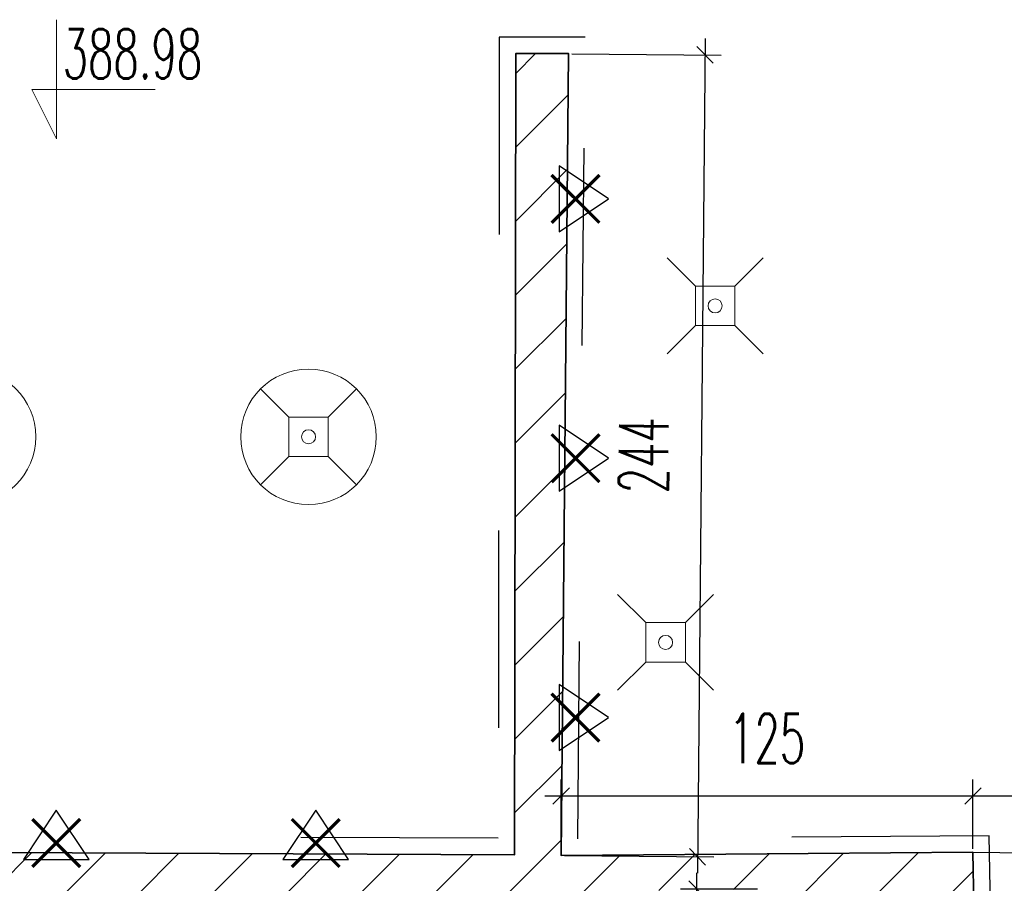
# Model space of a CAD drawing. Header units: millimetres. Extents: x 19887 to 192597, y -14203 to 39042.
# Tile 54 of 256: x 26147 to 26446, y -8943 to -8681. Entities that reach past the tile are written whole.
import ezdxf

# ---------------------------------------------------------------- set-up
doc = ezdxf.new("R2010")
doc.units = ezdxf.units.MM
doc.linetypes.add('ACAD_ISO03W100', pattern=[30, 12, -18])
doc.linetypes.add('CONTINOUS', pattern=[0])
doc.layers.get('Defpoints').update_dxf_attribs({"color": 4})
for name, color, linetype, lineweight in [('A_DBA_URZADZENIA SANITARNE', 5, 'Continuous', 25), ('Basen_rzut_poziom_1_obrys', 252, 'Continuous', 35), ('koty wysokościowe', 252, 'Continuous', 0), ('USUNIĘCIA', 10, 'Continuous', 0)]:
    doc.layers.add(name, color=color, linetype=linetype, lineweight=lineweight)
for name, color, linetype in [('A_DBA_WPUSTY SAN', 150, 'Continuous'), ('Basen_rzut_poziom_1_widok', 252, 'Continuous'), ('Sufit podwieszany', 252, 'Continuous'), ('Wymiarowanie', 3, 'Continuous'), ('Wypełnienie', 252, 'Continuous')]:
    doc.layers.add(name, color=color, linetype=linetype)
doc.styles.add('ROMANS', font='romans.shx', dxfattribs={"width": 0.6})
doc.styles.get("Standard").update_dxf_attribs({"font": 'arial.ttf'})
doc.dimstyles.new('000001FB70622F18', dxfattribs={"dimtxt": 20, "dimasz": 5, "dimexe": 5, "dimexo": 1, "dimgap": 20, "dimtad": 1, "dimtoh": 1, "dimdec": 0, "dimtxsty": 'Standard', "dimblk": 'OBLIQUE', "dimcen": 0, "dimdle": 5, "dimclrd": 252, "dimclre": 252, "dimclrt": 252, "dimadec": 0, "dimazin": 0, "dimtfac": 1, "dimtdec": 0, "dimtmove": 0, "dimatfit": 3, "dimldrblk": 'OBLIQUE', "dimfxl": 150, "dimfxlon": 1, "dimlwd": 25, "dimlwe": 25, "dimarcsym": 1})

# ---------------------------------------------------------------- blocks, each defined once
blk = doc.blocks.new('_Oblique')
at = {"color": 0, "linetype": 'ByBlock', "lineweight": -2}
blk.add_line((-0.5, -0.5), (0.5, 0.5), dxfattribs=at)
blk = doc.blocks.new('*D593')
at = {"layer": 'Defpoints', "color": 0}
for p in [(3529.84, -3043.96), (3529.84, -3061.07), (3404.67, -3062.06)]:
    blk.add_point(p, dxfattribs=at)
at = {"layer": 'Wymiarowanie', "color": 252, "linetype": 'Continuous', "lineweight": 25}
for p, q in [((3404.67, -3061.06), (3404.67, -3038.96)), ((3529.84, -3060.07), (3529.84, -3038.96)), ((3399.67, -3043.96), (3534.84, -3043.96))]:
    blk.add_line(p, q, dxfattribs=at)
at = {"layer": 'Wymiarowanie', "color": 252, "linetype": 'ByBlock', "lineweight": 25, "xscale": 5, "yscale": 5, "zscale": 5, "rotation": 180}
blk.add_blockref('_Oblique', (3404.67, -3043.96), dxfattribs=at)
at = {"layer": 'Wymiarowanie', "color": 252, "linetype": 'ByBlock', "lineweight": 25, "xscale": 5, "yscale": 5, "zscale": 5}
blk.add_blockref('_Oblique', (3529.84, -3043.96), dxfattribs=at)
at = {"layer": 'Wymiarowanie', "color": 252, "insert": (3467.26, -3026.46), "char_height": 15, "attachment_point": 5, "style": 'ROMANS'}
blk.add_mtext('125', dxfattribs=at)
blk = doc.blocks.new('*D793')
at = {"layer": 'Defpoints', "color": 0}
for p in [(3613.33, -3043.96), (3529.84, -3061.07), (3613.33, -3061.79)]:
    blk.add_point(p, dxfattribs=at)
at = {"layer": 'Wymiarowanie', "color": 252, "linetype": 'Continuous', "lineweight": 25}
for p, q in [((3529.84, -3060.07), (3529.84, -3038.96)), ((3613.33, -3060.79), (3613.33, -3038.96)), ((3524.84, -3043.96), (3618.33, -3043.96))]:
    blk.add_line(p, q, dxfattribs=at)
at = {"layer": 'Wymiarowanie', "color": 252, "linetype": 'ByBlock', "lineweight": 25, "xscale": 5, "yscale": 5, "zscale": 5, "rotation": 180}
blk.add_blockref('_Oblique', (3529.84, -3043.96), dxfattribs=at)
at = {"layer": 'Wymiarowanie', "color": 252, "linetype": 'ByBlock', "lineweight": 25, "xscale": 5, "yscale": 5, "zscale": 5}
blk.add_blockref('_Oblique', (3613.33, -3043.96), dxfattribs=at)
at = {"layer": 'Wymiarowanie', "color": 252, "insert": (3571.59, -3026.46), "char_height": 15, "attachment_point": 5, "style": 'ROMANS'}
blk.add_mtext('83', dxfattribs=at)
blk = doc.blocks.new('*D647')
at = {"layer": 'Defpoints', "color": 0}
for p in [(3445.95, -3072.29), (3465.37, -3072.29), (3470.12, -3478.5)]:
    blk.add_point(p, dxfattribs=at)
at = {"layer": 'Wymiarowanie', "color": 252, "linetype": 'Continuous', "lineweight": 25}
for p, q in [((3445.95, -3483.5), (3445.95, -3067.29)), ((3464.37, -3072.29), (3440.95, -3072.29)), ((3469.12, -3478.5), (3440.95, -3478.5))]:
    blk.add_line(p, q, dxfattribs=at)
at = {"layer": 'Wymiarowanie', "color": 252, "linetype": 'ByBlock', "lineweight": 25, "xscale": 5, "yscale": 5, "zscale": 5}
for p, rotation in [((3445.95, -3072.29), 90), ((3445.95, -3478.5), 270)]:
    blk.add_blockref('_Oblique', p, dxfattribs=dict(at, rotation=rotation))
at = {"layer": 'Wymiarowanie', "color": 252, "insert": (3428.45, -3275.39), "char_height": 15, "attachment_point": 5, "rotation": 90, "style": 'ROMANS'}
blk.add_mtext('406', dxfattribs=at)
blk = doc.blocks.new('*D666')
at = {"layer": 'Defpoints', "color": 0}
for p in [(3406.92, -2818.27), (3404.67, -3062.06), (3446.11, -3062.44)]:
    blk.add_point(p, dxfattribs=at)
at = {"layer": 'Wymiarowanie', "color": 252, "linetype": 'Continuous', "lineweight": 25}
for p, q in [((3448.4, -2813.66), (3446.06, -3067.44)), ((3407.92, -2818.28), (3453.35, -2818.7)), ((3405.67, -3062.07), (3451.11, -3062.48))]:
    blk.add_line(p, q, dxfattribs=at)
at = {"layer": 'Wymiarowanie', "color": 252, "linetype": 'ByBlock', "lineweight": 25, "xscale": 5, "yscale": 5, "zscale": 5}
for p, rotation in [((3448.35, -2818.66), 89.47183564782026), ((3446.11, -3062.44), 269.4718356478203)]:
    blk.add_blockref('_Oblique', p, dxfattribs=dict(at, rotation=rotation))
at = {"layer": 'Wymiarowanie', "color": 252, "insert": (3429.73, -2940.39), "char_height": 15, "attachment_point": 5, "rotation": 89.4718, "style": 'ROMANS'}
blk.add_mtext('244', dxfattribs=at)
blk = doc.blocks.new('wpust_podl')
at = {"layer": 'A_DBA_WPUSTY SAN', "lineweight": 9}
for p, q in [((-17, 17), (-7, 7)), ((7, 7), (17, 17)), ((-7, -7), (-7, 7)), ((-7, 7), (7, 7)), ((7, 7), (7, -7)), ((-17, -17), (-7, -7)), ((7, -7), (-7, -7)), ((7, -7), (17, -17))]:
    blk.add_line(p, q, dxfattribs=at)
at = {"layer": 'A_DBA_WPUSTY SAN', "linetype": 'CONTINOUS', "lineweight": 9}
blk.add_circle((0, 0), 2.5, dxfattribs=at)
blk = doc.blocks.new('G$CF5E15B28')
at = {"layer": 'Wypełnienie'}
h = blk.add_hatch(dxfattribs=at)
h.set_pattern_fill('ANSI31', color=253, scale=5, angle=90)
h.set_pattern_definition([(45, (3252.028, -2175.285), (-11.22532, 11.22532), [])])
h.paths.add_polyline_path([(3578.23, -4396.67), (3543.23, -4397.09), (3539.56, -4291.27), (3541.88, -4206.88), (3527.42, -4206.75), (3528.25, -4396.96), (3232.09, -4395.8), (3232.32, -4313.58), (3217.85, -4313.55), (3217.52, -4395.93), (3211.15, -4395.93), (3211.15, -4415.44), (3207.56, -4415.44), (3207.56, -4424.63), (3581.09, -4425.12), (3581.09, -4415.71), (3578.23, -4415.71)])
h.paths.add_polyline_path([(3755.74, -3308.78), (3486.81, -3309.09), (3488.31, -3076.48), (3530.12, -3077.03), (3529.84, -3061.07), (3404.67, -3062.06), (3406.92, -2818.27), (3390.85, -2818.27), (3390.51, -3061.83), (3098.96, -3060.48), (3100.57, -2981.54), (3087.74, -2981.54), (3087.74, -2976.28), (3080.96, -2976.28), (3082.84, -3546.23), (3092.74, -3546.23), (3092.73, -3546.27), (3099.02, -3546.27), (3099.03, -3494.67), (3138.22, -3494.67), (3138.22, -3483.22), (3134.86, -3483.22), (3134.86, -3480.28), (3095.73, -3481.41), (3099.77, -3076.57), (3465.46, -3072.29), (3470.12, -3478.5), (3234.09, -3479.83), (3234.09, -3492.44), (3512.85, -3494.02), (3512.85, -3484.53), (3509.73, -3484.53), (3509.73, -3479.01), (3487.47, -3479.08), (3486.81, -3320.9), (3728.23, -3320.9), (3728.23, -3480.27), (3598.83, -3479.64), (3598.83, -3484.04), (3595.43, -3484.04), (3595.43, -3494.33), (3728.23, -3494.33), (3726.05, -3795.82), (3195.5, -3795.34), (3195.94, -3813.22), (3192.81, -3813.07), (3192.81, -3822.54), (3219.72, -3822.54), (3218.25, -4206.75), (3527.42, -4206.75), (3541.88, -4206.88), (3752.62, -4206.88), (3752.62, -4067.55), (3724.23, -4067.55), (3724.23, -4192.53), (3232.83, -4191.41), (3234.22, -3808.84), (3686.94, -3809.36), (3686.94, -3833.52), (3726.31, -3832.15), (3726.31, -3936.3), (3696.68, -3936.3), (3696.68, -3960.88), (3724.51, -3960.88), (3724.51, -3966.93), (3753.7, -3966.93), (3755.09, -3709.46)])
at = {"layer": 'Basen_rzut_poziom_1_obrys', "color": 253, "elevation": 0}
blk.add_lwpolyline([(3488.31, -3076.48), (3530.12, -3077.03), (3529.84, -3061.07), (3404.67, -3062.06), (3406.92, -2818.27), (3390.85, -2818.27), (3390.51, -3061.83), (3098.96, -3060.48), (3100.57, -2981.54), (3087.74, -2981.54), (3087.74, -2976.28)], dxfattribs=at)
at = {"layer": 'Basen_rzut_poziom_1_widok', "color": 253, "linetype": 'ACAD_ISO03W100', "ltscale": 5, "elevation": 0}
blk.add_lwpolyline([(3529.84, -3061.07), (3613.33, -3061.79)], dxfattribs=at)
at = {"layer": 'koty wysokościowe', "color": 253, "elevation": 0}
for points in [[(3251.24, -2807.95), (3251.24, -2844.18)], [(3243.74, -2829.18), (3251.24, -2829.18)], [(3251.24, -2844.18), (3243.74, -2829.18)], [(3251.24, -2829.18), (3281.24, -2829.18)]]:
    blk.add_lwpolyline(points, dxfattribs=at)
at = {"layer": 'Sufit podwieszany', "color": 253, "linetype": 'ACAD_ISO03W100', "ltscale": 5, "elevation": 0}
blk.add_lwpolyline([(3493.28, -3081.48), (3535.21, -3082.1), (3534.75, -3056.03), (3409.72, -3057.02), (3411.96, -2813.27), (3385.86, -2813.27), (3385.52, -3056.81), (3104.95, -3055.51), (3105.61, -2976.54), (3092.74, -2976.54), (3092.74, -2976.28)], dxfattribs=at)
at = {"layer": 'koty wysokościowe', "color": 253, "insert": (3253.13, -2810.86, 0), "char_height": 15, "width": 21553.2844, "attachment_point": 1, "style": 'ROMANS'}
blk.add_mtext('388.98', dxfattribs=at)
at = {"layer": 'Wymiarowanie', "color": 253}
dim = blk.add_aligned_dim(p1=(3406.92, -2818.27, 0), p2=(3404.67, -3062.06, 0), distance=41.44, dimstyle='000001FB70622F18', override={"dimtxt": 15, "dimgap": 10, "dimtxsty": 'ROMANS'}, dxfattribs=at)
dim.commit()
dim.dimension.update_dxf_attribs({"geometry": '*D666', "text_midpoint": (3429.73, -2940.39, 0)})
for base, p1, p2, angle, picture, middle in [((3529.84, -3043.96, 0), (3404.67, -3062.06, 0), (3529.84, -3061.07, 0), 0, '*D593', (3467.26, -3026.46, 0)), ((3613.33, -3043.96, 0), (3529.84, -3061.07, 0), (3613.33, -3061.79, 0), 0, '*D793', (3571.59, -3026.46, 0)), ((3445.95, -3072.29, 0), (3470.12, -3478.5, 0), (3465.37, -3072.29, 0), 90, '*D647', (3428.45, -3275.39, 0))]:
    dim = blk.add_linear_dim(base=base, p1=p1, p2=p2, angle=angle, dimstyle='000001FB70622F18', override={"dimtxt": 15, "dimgap": 10, "dimtxsty": 'ROMANS'}, dxfattribs=at)
    dim.commit()
    dim.dimension.update_dxf_attribs({"geometry": picture, "text_midpoint": middle})

msp = doc.modelspace()

# ---------------------------------------------------------------- linework, layer by layer
at = {"layer": 'A_DBA_URZADZENIA SANITARNE', "color": 4, "elevation": 0}
for points in [[(26310.84, -8745.27), (26325.84, -8735.27), (26310.84, -8725.27), (26310.84, -8745.27)], [(26310.84, -8824.12), (26325.84, -8814.12), (26310.84, -8804.12), (26310.84, -8824.12)], [(26310.84, -8902.97), (26325.84, -8892.97), (26310.84, -8882.97), (26310.84, -8902.97)], [(26168.01, -8936.12), (26158.01, -8921.12), (26148.01, -8936.12), (26168.01, -8936.12)], [(26246.86, -8936.12), (26236.86, -8921.12), (26226.86, -8936.12), (26246.86, -8936.12)]]:
    msp.add_lwpolyline(points, dxfattribs=at)
at = {"layer": 'A_DBA_WPUSTY SAN', "color": 2, "lineweight": 9}
for p, q in [((26228.68, -8801.62, 0), (26220.11, -8793.05, 0)), ((26240.68, -8801.62, 0), (26249.25, -8793.05, 0)), ((26228.68, -8801.62, 0), (26240.68, -8801.62, 0)), ((26228.68, -8813.62, 0), (26228.68, -8801.62, 0)), ((26240.68, -8801.62, 0), (26240.68, -8813.62, 0)), ((26220.11, -8822.19, 0), (26228.68, -8813.62, 0)), ((26240.68, -8813.62, 0), (26228.68, -8813.62, 0)), ((26249.25, -8822.19, 0), (26240.68, -8813.62, 0))]:
    msp.add_line(p, q, dxfattribs=at)
for centre in [(26131.18, -8807.62, 0), (26234.68, -8807.62, 0)]:
    msp.add_circle(centre, 20.61, dxfattribs=at)
at = {"layer": 'A_DBA_WPUSTY SAN', "color": 2, "linetype": 'CONTINOUS', "lineweight": 9}
msp.add_circle((26234.68, -8807.62, 0), 2.14, dxfattribs=at)
at = {"layer": 'USUNIĘCIA', "const_width": 1, "elevation": 0}
for points in [[(26308.55, -8742.56), (26323.12, -8727.99)], [(26323.12, -8742.56), (26308.55, -8727.99)], [(26308.55, -8821.4), (26323.12, -8806.83)], [(26323.12, -8821.4), (26308.55, -8806.83)], [(26308.55, -8900.25), (26323.12, -8885.68)], [(26323.12, -8900.25), (26308.55, -8885.68)], [(26150.72, -8938.4), (26165.29, -8923.83)], [(26165.29, -8938.4), (26150.72, -8923.83)], [(26229.57, -8938.4), (26244.14, -8923.83)], [(26244.14, -8938.4), (26229.57, -8923.83)]]:
    msp.add_lwpolyline(points, dxfattribs=at)

# ---------------------------------------------------------------- block references
msp.add_blockref('G$CF5E15B28', (22906.81, -5872.86, 0))
at = {"layer": 'A_DBA_WPUSTY SAN', "xscale": 0.8571428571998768, "yscale": 0.8571428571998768, "zscale": 0.8571428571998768, "rotation": 90}
for p in [(26358.27, -8767.81, 0), (26343.22, -8870.12, 0)]:
    msp.add_blockref('wpust_podl', p, dxfattribs=at)

doc.saveas('drawing.dxf')
